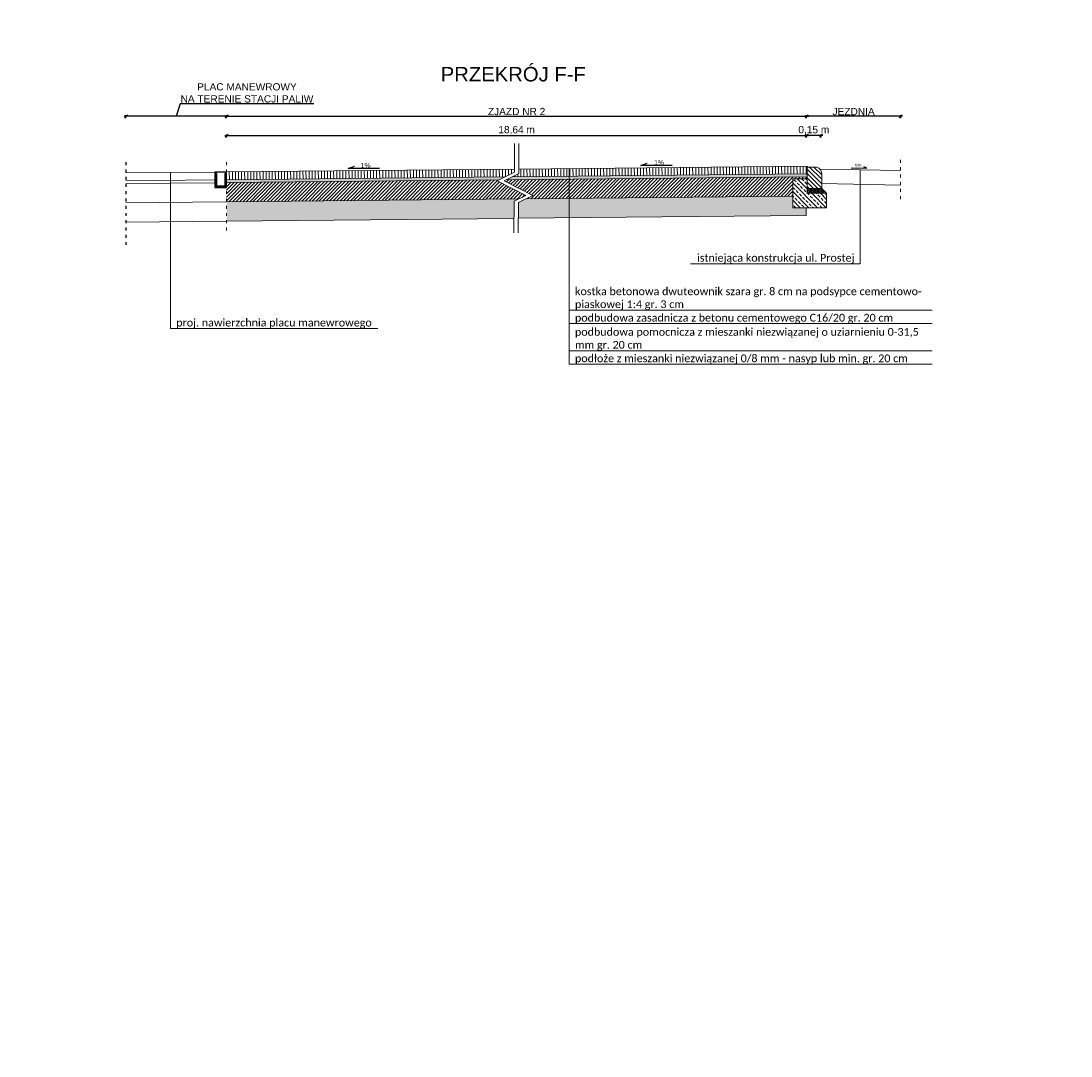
# Model space of a CAD drawing. Extents: x 8014 to 6635291, y -5609 to 5765892.
# Tile 142 of 158: x 6602553 to 6603639, y 5733802 to 5734872. Entities that reach past the tile are written whole.
import ezdxf
from ezdxf.enums import TextEntityAlignment as Align

# ---------------------------------------------------------------- set-up
doc = ezdxf.new("R2010")
doc.units = 0
doc.header["$PDSIZE"] = 0.75
doc.linetypes.add('ACAD_ISO03W100', pattern=[30, 12, -18])
doc.layers.get('0').update_dxf_attribs({"linetype": 'CONTINUOUS'})
doc.layers.get('Defpoints').update_dxf_attribs({"linetype": 'CONTINUOUS'})
doc.layers.add('a_zieleń', color=80, linetype='CONTINUOUS')
doc.layers.add('KFG-OPIS', color=7, linetype='CONTINUOUS', lineweight=0)
doc.layers.add('LSEC_____233', color=7, linetype='CONTINUOUS', lineweight=5)
doc.styles.add('Arial', font='arial.ttf')
doc.styles.add('calibri', font='calibri.ttf')
doc.styles.add('Style-SWISSLT_1250', font='SWISSLT_1250.shx')
doc.dimstyles.new('1-50', dxfattribs={"dimtxt": 5, "dimasz": 3, "dimexe": 1.25, "dimexo": 0.625, "dimgap": 1, "dimtad": 1, "dimdec": 0, "dimrnd": 0.5, "dimtxsty": 'Arial', "dimblk": 'OBLIQUE', "dimcen": 2, "dimdle": 2, "dimclrd": 7, "dimclrt": 7, "dimadec": 0, "dimazin": 0, "dimtfac": 1, "dimtdec": 0, "dimtmove": 0, "dimatfit": 3, "dimldrblk": 'ARCHTICK', "dimfxl": 2, "dimfxlon": 1, "dimarcsym": 0})

# ---------------------------------------------------------------- blocks, each defined once
blk = doc.blocks.new('A$C511C2857')
h = blk.add_hatch()
h.set_pattern_fill('ANSI31', color=256, scale=0.5)
h.set_pattern_definition([(45, (-4121.0912, -3291.1054), (-1.122532, 1.122532), [])])
h.paths.add_polyline_path([(-13, -2), (-15, 0), (-15, -20), (0, -20), (0, 0), (-2, -2), (-2, -18), (-13, -18)])
for p, q in [((-13, -18), (-13, -2)), ((-2, -2), (-2, -18)), ((-2, -18), (-13, -18))]:
    blk.add_line(p, q)
blk.add_lwpolyline([(-15, 0), (0, 0), (0, -20), (-15, -20)], close=True)
at = {"flags": 128}
for points in [[(-13, -2), (-15, 0)], [(-2, -2), (0, 0)]]:
    blk.add_lwpolyline(points, dxfattribs=at)
blk = doc.blocks.new('_Oblique')
at = {"color": 0, "linetype": 'ByBlock', "lineweight": -2}
blk.add_line((-0.5, -0.5), (0.5, 0.5), dxfattribs=at)
blk = doc.blocks.new('*D656')
at = {"color": 7, "lineweight": -2}
blk.add_line((6602763.7, 5734753.8), (6603367.7, 5734753.8), dxfattribs=at)
at = {"color": 0, "lineweight": -2}
for p, q in [((6602765.7, 5734751.8), (6602765.7, 5734755.1)), ((6603365.7, 5734751.8), (6603365.7, 5734755.1))]:
    blk.add_line(p, q, dxfattribs=at)
at = {"layer": 'Defpoints', "color": 0}
for p in [(6603365.7, 5734753.8), (6603365.7, 5734717.2), (6602765.7, 5734713.2)]:
    blk.add_point(p, dxfattribs=at)
at = {"color": 7, "lineweight": -2, "xscale": 3, "yscale": 3, "zscale": 3, "rotation": 180}
blk.add_blockref('_Oblique', (6602765.7, 5734753.8), dxfattribs=at)
at = {"color": 7, "lineweight": -2, "xscale": 3, "yscale": 3, "zscale": 3}
blk.add_blockref('_Oblique', (6603365.7, 5734753.8), dxfattribs=at)
at = {"color": 7, "insert": (6603065.7, 5734759.3), "char_height": 7.5, "attachment_point": 5, "style": 'Arial'}
blk.add_mtext('18,64 m', dxfattribs=at)
blk = doc.blocks.new('_Dot')
at = {"color": 0, "linetype": 'ByBlock', "lineweight": -2}
blk.add_line((-0.5, 0), (-1, 0), dxfattribs=at)
at = {"color": 0, "linetype": 'ByBlock', "const_width": 0.5}
blk.add_lwpolyline([(-0.25, 0, 1), (0.25, 0, 1)], format="xyb", close=True, dxfattribs=at)
blk = doc.blocks.new('*D657')
at = {"color": 7, "lineweight": -2}
blk.add_line((6602763.7, 5734773.8), (6603367.7, 5734773.8), dxfattribs=at)
at = {"color": 0, "lineweight": -2}
for p, q in [((6602765.7, 5734771.8), (6602765.7, 5734775.1)), ((6603365.7, 5734771.8), (6603365.7, 5734775.1))]:
    blk.add_line(p, q, dxfattribs=at)
at = {"layer": 'Defpoints', "color": 0}
for p in [(6603365.7, 5734773.8), (6603365.7, 5734737.2), (6602765.7, 5734733.2)]:
    blk.add_point(p, dxfattribs=at)
at = {"color": 7, "lineweight": -2, "xscale": 3, "yscale": 3, "zscale": 3, "rotation": 180}
blk.add_blockref('_Oblique', (6602765.7, 5734773.8), dxfattribs=at)
at = {"color": 7, "lineweight": -2, "xscale": 3, "yscale": 3, "zscale": 3}
blk.add_blockref('_Oblique', (6603365.7, 5734773.8), dxfattribs=at)
at = {"color": 7, "insert": (6603065.7, 5734778.7), "char_height": 7.5, "attachment_point": 5, "style": 'Arial'}
blk.add_mtext('ZJAZD NR 2', dxfattribs=at)
blk = doc.blocks.new('*D658')
at = {"color": 7, "lineweight": -2}
for p, q in [((6602717.5, 5734786.8), (6602713.6, 5734773.8)), ((6602856, 5734786.8), (6602717.5, 5734786.8)), ((6602767.7, 5734773.8), (6602659.5, 5734773.8))]:
    blk.add_line(p, q, dxfattribs=at)
at = {"color": 0, "lineweight": -2}
for p, q in [((6602661.5, 5734771.8), (6602661.5, 5734775.1)), ((6602765.7, 5734771.8), (6602765.7, 5734775.1))]:
    blk.add_line(p, q, dxfattribs=at)
at = {"layer": 'Defpoints', "color": 0}
for p in [(6602661.5, 5734773.8), (6602661.5, 5734754.6), (6602765.7, 5734737.2)]:
    blk.add_point(p, dxfattribs=at)
at = {"color": 7, "lineweight": -2, "xscale": 3, "yscale": 3, "zscale": 3, "rotation": 180}
blk.add_blockref('_Oblique', (6602661.5, 5734773.8), dxfattribs=at)
at = {"color": 7, "lineweight": -2, "xscale": 3, "yscale": 3, "zscale": 3}
blk.add_blockref('_Oblique', (6602765.7, 5734773.8), dxfattribs=at)
at = {"color": 7, "insert": (6602786.7, 5734798), "char_height": 7.5, "attachment_point": 5, "style": 'Arial'}
blk.add_mtext('PLAC MANEWROWY \\PNA TERENIE STACJI PALIW', dxfattribs=at)
blk = doc.blocks.new('*D659')
at = {"color": 7, "lineweight": -2}
blk.add_line((6603382.7, 5734753.8), (6603363.7, 5734753.8), dxfattribs=at)
at = {"color": 0, "lineweight": -2}
for p, q in [((6603365.7, 5734751.8), (6603365.7, 5734755.1)), ((6603380.7, 5734751.8), (6603380.7, 5734755.1))]:
    blk.add_line(p, q, dxfattribs=at)
at = {"layer": 'Defpoints', "color": 0}
for p in [(6603365.7, 5734753.8), (6603365.7, 5734713.2), (6603380.7, 5734704.5)]:
    blk.add_point(p, dxfattribs=at)
at = {"color": 7, "lineweight": -2, "xscale": 3, "yscale": 3, "zscale": 3, "rotation": 180}
blk.add_blockref('_Oblique', (6603365.7, 5734753.8), dxfattribs=at)
at = {"color": 7, "lineweight": -2, "xscale": 3, "yscale": 3, "zscale": 3}
blk.add_blockref('_Oblique', (6603380.7, 5734753.8), dxfattribs=at)
at = {"color": 7, "insert": (6603373.2, 5734759.3), "char_height": 7.5, "attachment_point": 5, "style": 'Arial'}
blk.add_mtext('0,15 m', dxfattribs=at)
blk = doc.blocks.new('*D660')
at = {"color": 7, "lineweight": -2}
blk.add_line((6603465.1, 5734773.8), (6603363.7, 5734773.8), dxfattribs=at)
at = {"color": 0, "lineweight": -2}
for p, q in [((6603365.7, 5734771.8), (6603365.7, 5734775.1)), ((6603463.1, 5734771.8), (6603463.1, 5734775.1))]:
    blk.add_line(p, q, dxfattribs=at)
at = {"layer": 'Defpoints', "color": 0}
for p in [(6603365.7, 5734773.8), (6603463.1, 5734723.8), (6603365.7, 5734713.2)]:
    blk.add_point(p, dxfattribs=at)
at = {"color": 7, "lineweight": -2, "xscale": 3, "yscale": 3, "zscale": 3, "rotation": 180}
blk.add_blockref('_Oblique', (6603365.7, 5734773.8), dxfattribs=at)
at = {"color": 7, "lineweight": -2, "xscale": 3, "yscale": 3, "zscale": 3}
blk.add_blockref('_Oblique', (6603463.1, 5734773.8), dxfattribs=at)
at = {"color": 7, "insert": (6603414.4, 5734778.6), "char_height": 7.5, "attachment_point": 5, "style": 'Arial'}
blk.add_mtext('JEZDNIA', dxfattribs=at)

msp = doc.modelspace()

# ---------------------------------------------------------------- hatches: boundary and pattern name
at = {"lineweight": 13}
h = msp.add_hatch(dxfattribs=at)
h.set_pattern_fill('ANSI31', color=256, angle=44.427176, style=0)
h.set_pattern_definition([(90.57282, (6605254.9376, 5734678.7378), (-3.1748413, -0.031742), [])])
h.paths.add_polyline_path([(6603067.898, 5734719.251), (6603366.46, 5734722.236), (6603366.46, 5734714.238), (6603061.112, 5734711.184), (6603067.851, 5734714.47)])
h.paths.add_polyline_path([(6603053.573, 5734711.109), (6603063.393, 5734715.896), (6603063.426, 5734719.206), (6602765.617, 5734716.228), (6602768.607, 5734708.259)])
h = msp.add_hatch(dxfattribs=at)
h.set_pattern_fill('ANSI31', color=256, angle=180, style=0)
h.set_pattern_definition([(135, (6602834.5525, 5734303.598), (2.245064, 2.245064), [])])
edge = h.paths.add_edge_path()
edge.add_line((6603366.46, 5734721.236), (6603366.46, 5734699.236))
edge.add_line((6603366.46, 5734699.236), (6603381.46, 5734699.236))
edge.add_line((6603381.46, 5734699.236), (6603381.46, 5734713.536))
edge.add_arc((6603374.056, 5734714.141), 7.43, 355.328204, 72.736052)
edge.add_line((6603376.26, 5734721.236), (6603366.46, 5734721.236))
at = {"lineweight": 5}
h = msp.add_hatch(dxfattribs=at)
h.set_pattern_fill('AR-SAND', color=256, scale=0.02, angle=180.572824, style=0)
h.set_pattern_definition([(38.072824, (6605757.0698, 5735258.7378), (-0.04178485, 0.97845763), [0, -0.77216, 0, -0.8636, 0, -0.8255]), (8.072824, (6605757.0698, 5735258.7378), (0.8846687, 1.44256677), [0, -0.41656, 0, -0.69596, 0, -0.2667]), (328.072824, (6605756.445, 5735258.73156), (1.58187694, 0.01869012), [0, -0.254, 0, -0.9144, 0, -1.1938]), (318.072824, (6605756.445, 5735258.7316), (1.5225791, 0.4611037), [0, -0.127, 0, -0.59944, 0, -0.6858])])
h.paths.add_polyline_path([(6603061.112, 5734711.184), (6603366.46, 5734714.238), (6603366.46, 5734711.238), (6603054.831, 5734708.122)])
h.paths.add_polyline_path([(6603047.292, 5734708.046), (6602765.617, 5734705.23), (6602765.617, 5734708.229), (6603053.573, 5734711.109)])
at = {"lineweight": 13}
h = msp.add_hatch(dxfattribs=at)
h.set_pattern_fill('ANSI31', color=256, scale=0.8, angle=359.427176, style=0)
h.set_pattern_definition([(45.57282, (6605254.9376, 5734678.7378), (-1.8139175, 1.7780054), [])])
h.paths.add_polyline_path([(6603075.467, 5734688.331), (6603082.625, 5734691.821), (6603067.701, 5734699.47), (6603052.776, 5734707.12), (6603054.831, 5734708.122), (6603366.46, 5734711.238), (6603366.46, 5734709.236), (6603351.46, 5734709.236), (6603351.46, 5734691.091)])
h.paths.add_polyline_path([(6603067.929, 5734688.256), (6603075.389, 5734691.893), (6603060.465, 5734699.543), (6603045.541, 5734707.192), (6603047.292, 5734708.046), (6602765.617, 5734705.23), (6602765.617, 5734685.233)])
h = msp.add_hatch(dxfattribs=at)
h.set_pattern_fill('ANSI33', color=256, angle=180, style=0)
h.set_pattern_definition([(135, (6603155.113, 5734218.6774), (4.49013, 4.49013), []), (135, (6603150.623, 5734218.6774), (4.49013, 4.49013), [3.175, -1.5875])])
h.paths.add_polyline_path([(6603351.46, 5734679.236), (6603386.46, 5734679.236), (6603386.46, 5734694.236), (6603366.46, 5734694.236), (6603366.46, 5734709.236), (6603351.46, 5734709.236)])
h = msp.add_hatch(dxfattribs=at)
h.set_pattern_fill('CROSS', color=256, scale=0.1, angle=180, style=0)
h.set_pattern_definition([(180, (6602895.76996, 5734331.09745), (-0.635, 0.635), [0.3175, -0.9525]), (90, (6602895.6112, 5734330.9387), (0.635, 0.635), [0.3175, -0.9525])])
h.paths.add_polyline_path([(6603366.46, 5734699.236), (6603366.46, 5734694.236), (6603386.46, 5734694.236), (6603381.46, 5734699.236)])
h = msp.add_hatch(dxfattribs=at)
h.set_pattern_fill('GRAVEL', color=256, angle=359.427176, style=0)
h.set_pattern_definition([(228.58561, (6605272.9707, 5734704.3194), (-200.9044162, -230.6200676), [3.41721, -338.30484]), (185.542565, (6605270.7102, 5734701.7566), (304.5308306, 28.44597027), [5.86405, -580.54049]), (133.08327, (6605264.8736, 5734701.1903), (256.7806078, -276.8466713), [4.13482, -409.34723]), (267.846513, (6605255.0316, 5734694.7415), (20.3200003, 508.2285486), [5.34005, -528.66437]), (293.40648, (6605254.8309, 5734689.4053), (-130.04089125, 303.51508464), [5.23634, -518.39808]), (357.846513, (6605256.911, 5734684.5998), (-508.2285486, 20.3200003), [5.34005, -528.66437]), (38.267065, (6605262.2473, 5734684.3992), (-327.64413264, -257.2884808), [7.06194, -699.13115]), (72.828153, (6605267.7919, 5734688.7728), (172.20451086, 560.5496289), [6.6672, -660.05257]), (122.00239, (6605269.7603, 5734695.1428), (-206.4910196, 328.1520057), [5.35813, -530.45546]), (175.80918, (6605266.9207, 5734699.6867), (279.6399731, -22.605429), [6.11713, -299.73937]), (222.970262, (6605260.81995, 5734700.1337), (-301.99146552, -282.43327487), [7.91078, -783.16773]), (139.3869, (6605280.1789, 5734694.739), (-179.3147333, 150.614828), [2.70005, -267.30566]), (172.04206, (6605278.1292, 5734696.4965), (330.6913709, -47.4962864), [5.13682, -508.5464]), (225.5728, (6605273.042, 5734697.208), (0.25394, -25.39873), [3.5921, -32.32893]), (203.77141, (6605271.2334, 5734700.2378), (126.48578, 52.067144), [1.93441, -191.50622]), (292.37423, (6605269.463, 5734699.458), (-26.16054, 75.942255), [2.73566, -134.04753]), (31.53658, (6605270.5045, 5734696.9283), (75.688319, 51.559271), [4.4432, -143.66298]), (162.13788, (6605274.2914, 5734699.252), (51.051398, -24.890858), [3.21287, -77.10898]), (16.962364, (6605254.7319, 5734699.3108), (253.2254965, 78.735557), [4.50088, -445.58827]), (70.919, (6605259.037, 5734700.6239), (-98.8016207, -280.4017827), [3.776, -373.82216]), (293.77141, (6605274.2407, 5734704.332), (-52.067144, 126.48578), [3.8688, -189.57184]), (344.183284, (6605275.8001, 5734700.7915), (-254.7491156, 73.6568266), [4.50088, -445.58827]), (340.01678, (6605254.8893, 5734683.5636), (-127.501526, 49.5277786), [4.34035, -212.67734]), (295.347965, (6605258.9684, 5734682.0803), (-129.7869549, 278.116354), [3.63672, -360.03593]), (67.37423, (6605274.7486, 5734678.936), (49.5277786, 127.501526), [3.8688, -189.57184]), (17.92685, (6605276.237, 5734682.507), (-329.1677518, -104.8960972), [4.25783, -421.52376]), (70.01678, (6605262.3032, 5734678.8114), (-49.5277786, -127.501526), [2.17018, -214.84752]), (101.88276, (6605273.2247, 5734678.9206), (-26.414477, 101.340986), [1.29515, -128.21995]), (166.53658, (6605272.958, 5734680.188), (76.450128, -24.636921), [5.23634, -99.49055]), (186.58183, (6605267.8655, 5734681.4072), (253.7333695, 27.9380958), [4.85267, -480.41365]), (304.2629, (6605270.527, 5734694.6425), (-25.906604, 50.543525), [3.66324, -87.91776]), (353.73005, (6605272.5897, 5734691.6149), (432.2862933, -46.48054037), [6.39557, -633.1601]), (61.51822, (6605278.947, 5734690.9164), (-99.8173668, -178.8068603), [2.61508, -258.89392]), (90.5728, (6605280.194, 5734693.215), (-25.65267, 25.1448), [1.524, -23.876]), (120.82926, (6605267.35, 5734682.164), (103.372478, -176.7753682), [3.52867, -349.3394]), (48.58561, (6605265.5415, 5734685.1941), (200.9044162, 230.6200676), [6.83443, -334.88762]), (0.5728, (6605270.063, 5734690.32), (25.1448, 25.65267), [6.604, -18.796]), (325.87767, (6605276.6662, 5734690.3856), (255.7648618, -175.2517489), [4.0161, -397.59317]), (254.62743, (6605279.991, 5734688.1327), (-24.3829845, -101.848859), [3.6983, -181.2165]), (208.2188, (6605279.0105, 5734684.5668), (-480.0365163, -258.81209985), [6.02145, -596.12464]), (175.998903, (6605273.7047, 5734681.7196), (-330.43743436, 22.09755586), [6.3703, -630.65846])])
h.paths.add_polyline_path([(6603365.197, 5734671.231), (6603067.389, 5734668.253), (6603067.551, 5734684.471), (6603075.467, 5734688.331), (6603351.46, 5734691.091), (6603351.46, 5734679.236), (6603365.197, 5734679.236)])
h.paths.add_polyline_path([(6602765.617, 5734665.236), (6603062.916, 5734668.209), (6603063.093, 5734685.898), (6603067.929, 5734688.256), (6602765.617, 5734685.233)])
at = {"layer": 'a_zieleń', "transparency": 33554687}
h = msp.add_hatch(dxfattribs=at)
h.set_pattern_fill('ANSI31', color=256, scale=2, angle=0.541558)
h.set_pattern_definition([(45.54155787, (6600987.53512, 5732094.77134), (-0.1784396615, 0.175097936), [])])
edge = h.paths.add_edge_path()
edge.add_line((6601184.523, 5731785.715), (6601184.767, 5731785.473))
edge.add_line((6601184.767, 5731785.473), (6601208.79, 5731802.27))
edge.add_line((6601208.79, 5731802.27), (6601211.05, 5731814.48))
edge.add_line((6601211.05, 5731814.48), (6601142.151, 5731813.823))
edge.add_arc((6601143.698, 5731819.102), 5.501, 253.660343, 270.547511)
edge.add_line((6601143.751, 5731813.601), (6601191.034, 5731814.053))
edge.add_arc((6601191.122, 5731812.113), 1.942, 359.837408, 92.593968, ccw=False)
edge.add_line((6601193.063, 5731812.108), (6601193.074, 5731811.004))
edge.add_line((6601193.074, 5731811.004), (6601197.383, 5731811.045))
edge.add_line((6601197.383, 5731811.045), (6601197.425, 5731806.621))
edge.add_line((6601197.425, 5731806.621), (6601199.732, 5731806.642))
edge.add_line((6601199.732, 5731806.642), (6601199.803, 5731799.171))
edge.add_line((6601199.803, 5731799.171), (6601197.516, 5731797.165))
edge.add_line((6601197.516, 5731797.165), (6601194.216, 5731797.133))
edge.add_line((6601194.216, 5731797.133), (6601194.251, 5731793.47))
edge.add_arc((6601191.538, 5731793.658), 2.72, 281.089447, 356.035789, ccw=False)
edge.add_line((6601192.061, 5731790.989), (6601185.152, 5731786.156))
edge.add_arc((71774552.687, -87417922.681), 113685689.918, 124.97904394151, 124.97904432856)
h.paths.add_polyline_path([(6601204.906, 5731809.178), (6601202.577, 5731808.579), (6601203.741, 5731808.879)], flags=16)

# ---------------------------------------------------------------- linework, layer by layer
for p, q in [((6603194.167, 5734722.732), (6603200.695, 5734725.351)), ((6602891.509, 5734719.705), (6602898.037, 5734722.325)), ((6602924.009, 5734719.934), (6602891.509, 5734719.705)), ((6603226.667, 5734722.961), (6603194.167, 5734722.732)), ((6603411.907, 5734720.545), (6603428.155, 5734720.268)), ((6603428.155, 5734720.268), (6603424.904, 5734721.61))]:
    msp.add_line(p, q)
at = {"linetype": 'Continuous', "lineweight": 18}
for points in [[(6603063.69, 5734745.64), (6603063.393, 5734715.896), (6603045.541, 5734707.192), (6603060.465, 5734699.543), (6603075.389, 5734691.893), (6603063.093, 5734685.898), (6603062.768, 5734653.39)], [(6603068.162, 5734745.596), (6603067.851, 5734714.47), (6603052.776, 5734707.12), (6603067.701, 5734699.47), (6603082.625, 5734691.821), (6603067.551, 5734684.471), (6603067.24, 5734653.345)]]:
    msp.add_lwpolyline(points, dxfattribs=at)
at = {"linetype": 'ACAD_ISO03W100', "ltscale": 0.25}
msp.add_lwpolyline([(6602661.452, 5734726.228), (6602661.452, 5734638.791)], dxfattribs=at)
at = {"linetype": 'ACAD_ISO03W100', "lineweight": 13, "ltscale": 0.25}
msp.add_lwpolyline([(6602765.617, 5734726.228), (6602765.617, 5734651.25)], dxfattribs=at)
at = {"linetype": 'ACAD_ISO03W100', "lineweight": 15, "ltscale": 0.25}
msp.add_lwpolyline([(6603463.071, 5734728.606), (6603463.071, 5734684.887)], dxfattribs=at)
at = {"lineweight": 13}
for points in [[(6602753.617, 5734716.108), (6602661.452, 5734715.186)], [(6603063.426, 5734719.206), (6602765.617, 5734716.228)], [(6603366.46, 5734721.236), (6603366.46, 5734722.236), (6603067.898, 5734719.251)], [(6603379.463, 5734719.236), (6603463.071, 5734717.564)], [(6602753.617, 5734708.109), (6602661.452, 5734707.187)], [(6602753.817, 5734705.112), (6602661.452, 5734704.188)], [(6603053.573, 5734711.109), (6602765.617, 5734708.229)], [(6603047.292, 5734708.046), (6602765.617, 5734705.23)], [(6603366.46, 5734711.238), (6603054.831, 5734708.122)], [(6603366.46, 5734711.238), (6603054.831, 5734708.122)], [(6603366.46, 5734714.238), (6603061.112, 5734711.184)], [(6603381.46, 5734704.196), (6603463.071, 5734702.564)], [(6602765.617, 5734685.233), (6602661.452, 5734684.191)], [(6603067.929, 5734688.256), (6602765.617, 5734685.233)], [(6603351.46, 5734691.091), (6603075.467, 5734688.331)], [(6603365.197, 5734679.236), (6603365.197, 5734671.231), (6603067.389, 5734668.253)], [(6602765.617, 5734665.236), (6602661.452, 5734664.194)], [(6603062.916, 5734668.209), (6602765.617, 5734665.236)]]:
    msp.add_lwpolyline(points, dxfattribs=at)
for points in [[(6603366.46, 5734721.236), (6603366.46, 5734699.236), (6603381.46, 5734699.236), (6603381.46, 5734713.536), (6603381.46, 5734713.536, 0.35121347), (6603376.26, 5734721.236), (6603376.26, 5734721.236)], [(6603381.46, 5734713.536), (6603381.46, 5734699.236), (6603366.46, 5734699.236), (6603366.46, 5734721.236), (6603376.26, 5734721.236, -0.35121347)]]:
    msp.add_lwpolyline(points, format="xyb", close=True, dxfattribs=at)
for points in [[(6603351.46, 5734679.236), (6603386.46, 5734679.236), (6603386.46, 5734679.236), (6603386.46, 5734694.236), (6603386.46, 5734694.236), (6603366.46, 5734694.236), (6603366.46, 5734709.236), (6603351.46, 5734709.236)], [(6603366.46, 5734694.236), (6603366.46, 5734699.236), (6603366.46, 5734709.236), (6603351.46, 5734709.236), (6603351.46, 5734679.236), (6603386.46, 5734679.236), (6603386.46, 5734694.236)], [(6603381.46, 5734699.236), (6603366.46, 5734699.236), (6603366.46, 5734694.236), (6603386.46, 5734694.236)]]:
    msp.add_lwpolyline(points, close=True, dxfattribs=at)
at = {"layer": 'KFG-OPIS', "color": 5, "ltscale": 25}
for points in [[(6602707.535, 5734715.647), (6602707.535, 5734554.247), (6602922.015, 5734554.247)], [(6603120.094, 5734719.773), (6603120.094, 5734573.294), (6603495.601, 5734573.294)], [(6603421.267, 5734718.4), (6603421.267, 5734621.319), (6603245.71, 5734621.319)], [(6603120.094, 5734709.596), (6603120.094, 5734559.298), (6603495.601, 5734559.298)], [(6603120.094, 5734681.603), (6603120.094, 5734531.305), (6603495.601, 5734531.305)], [(6603120.094, 5734667.606), (6603120.094, 5734517.308), (6603495.601, 5734517.308)]]:
    msp.add_lwpolyline(points, dxfattribs=at)

# ---------------------------------------------------------------- block references
at = {"lineweight": 13, "xscale": -0.8000000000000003, "yscale": 0.8000000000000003, "zscale": 0.8000000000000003}
msp.add_blockref('A$C511C2857', (6602753.617, 5734716.108), dxfattribs=at)

# ---------------------------------------------------------------- texts
at = {"lineweight": 35, "style": 'Arial'}
msp.add_text('PRZEKRÓJ F-F', height=15, dxfattribs=at).set_placement((6603062.262, 5734817.378), align=Align.MIDDLE_CENTER)
at = {"lineweight": 15, "style": 'Style-SWISSLT_1250'}
msp.add_text('istn.', height=3, rotation=1.145812, dxfattribs=at).set_placement((6603415.447, 5734723.496), align=Align.MIDDLE_LEFT)
at = {"layer": 'KFG-OPIS', "color": 5, "char_height": 7.998, "style": 'calibri'}
for s, insert, width, attachment_point in [('istniejąca konstrukcja ul. Prostej', (6603415.269, 5734621.319), 424.20706, 9), ('kostka betonowa dwuteownik szara gr. 8 cm na podsypce cementowo- piaskowej 1:4 gr. 3 cm', (6603126.092, 5734573.294), 369.50844, 7), ('proj. nawierzchnia placu manewrowego', (6602713.533, 5734554.247), 369.50844, 7), ('podbudowa zasadnicza z betonu cementowego C16/20 gr. 20 cm', (6603126.092, 5734559.298), 369.50844, 7), ('podbudowa pomocnicza z mieszanki niezwiązanej o uziarnieniu 0-31,5 mm gr. 20 cm', (6603126.092, 5734531.305), 369.50844, 7), ('podłoże z mieszanki niezwiązanej 0/8 mm - nasyp lub min. gr. 20 cm', (6603126.092, 5734517.308), 369.50844, 7)]:
    msp.add_mtext(s, dxfattribs=dict(at, insert=insert, width=width, attachment_point=attachment_point))
at = {"layer": 'LSEC_____233', "color": 7, "linetype": 'Continuous', "lineweight": 5, "style": 'Style-SWISSLT_1250'}
for p in [(6602904.411, 5734722.992), (6603208.024, 5734726.009)]:
    msp.add_text('1%%%', height=5, rotation=359.42711, dxfattribs=at).set_placement(p, align=Align.MIDDLE_LEFT)

# ---------------------------------------------------------------- dimensions: what is measured, and where the dimension line sits
for base, p1, p2, angle, text, picture, middle in [((6602661.542, 5734773.821), (6602765.707, 5734737.221), (6602661.542, 5734754.573), 180, 'PLAC MANEWROWY \\PNA TERENIE STACJI PALIW', '*D658', (6602718.508, 5734797.96)), ((6603365.707, 5734773.821), (6602765.707, 5734733.221), (6603365.707, 5734737.221), 0, 'ZJAZD NR 2', '*D657', (6603065.707, 5734778.651)), ((6603365.707, 5734773.821), (6603463.071, 5734723.821), (6603365.707, 5734713.221), 180, 'JEZDNIA', '*D660', (6603414.389, 5734778.635)), ((6603365.707, 5734753.821), (6602765.707, 5734713.221), (6603365.707, 5734717.221), 0, '18,64 m', '*D656', (6603065.707, 5734759.328))]:
    dim = msp.add_linear_dim(base=base, p1=p1, p2=p2, angle=angle, text=text, dimstyle='1-50', override={"dimtxt": 7.5, "dimdec": 2, "dimlfac": 0.01, "dimrnd": 0.01, "dimpost": ' m', "dimtxsty": 'Arial', "dimtmove": 1, "dimldrblk": 'Dot'})
    dim.commit()
    dim.dimension.update_dxf_attribs({"geometry": picture, "text_midpoint": middle})
dim = msp.add_linear_dim(base=(6603365.707, 5734753.821), p1=(6603380.707, 5734704.521), p2=(6603365.707, 5734713.221), angle=180, dimstyle='1-50', override={"dimtxt": 7.5, "dimdec": 2, "dimlfac": 0.01, "dimrnd": 0.01, "dimpost": ' m', "dimtxsty": 'Arial', "dimtmove": 1, "dimldrblk": 'Dot'})
dim.commit()
dim.dimension.update_dxf_attribs({"geometry": '*D659', "text_midpoint": (6603373.207, 5734753.821), "dimtype": 160})

doc.saveas('drawing.dxf')
